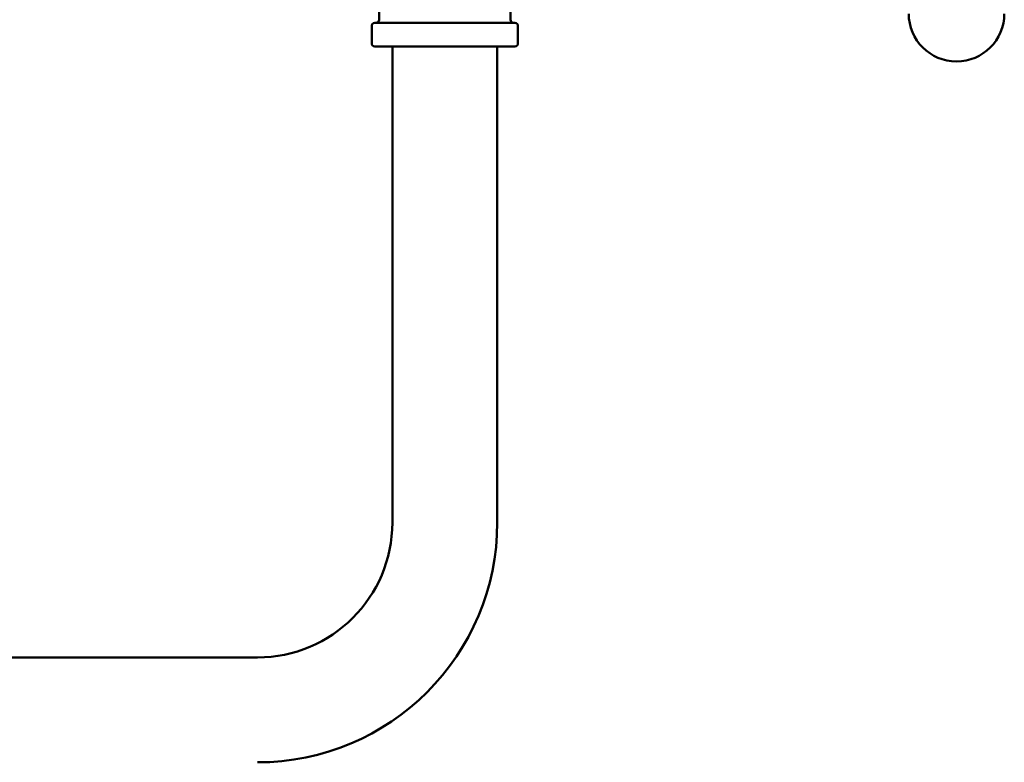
# Model space of a CAD drawing. Header units: inches. Extents: x 1 to 203, y 4 to 128.
# Tile 8 of 47: x 84 to 92, y 63 to 69. Entities that reach past the tile are written whole.
import ezdxf

# ---------------------------------------------------------------- set-up
doc = ezdxf.new("R2010")
doc.units = ezdxf.units.IN
doc.header["$LTSCALE"] = 6
doc.header["$MEASUREMENT"] = 0
doc.layers.add('Visible (ANSI)', color=7, linetype='Continuous', lineweight=50)

msp = doc.modelspace()

# ---------------------------------------------------------------- linework, layer by layer
at = {"layer": 'Visible (ANSI)'}
for p, q in [((88.2948, 70.7421), (88.2948, 68.9846)), ((87.2448, 69.1459), (87.2448, 68.9846)), ((87.2098, 68.9596), (88.3298, 68.9596)), ((87.1848, 68.9346), (87.1848, 68.7946)), ((88.3548, 68.9346), (88.3548, 68.7946)), ((87.2098, 68.7696), (88.3298, 68.7696)), ((87.3498, 64.9578), (87.3498, 68.7696)), ((88.1898, 64.9578), (88.1898, 68.7696)), ((82.4947, 63.8778), (86.2698, 63.8778))]:
    msp.add_line(p, q, dxfattribs=at)
for centre, radius, start, end in [((87.2098, 68.9346), 0.025, 90, 180), ((87.2198, 68.9846), 0.025, 270, 0), ((88.3198, 68.9846), 0.025, 180, 270), ((88.3298, 68.9346), 0.025, 0, 90), ((91.8653, 69.0326), 0.3825, 180, 0), ((87.2098, 68.7946), 0.025, 180, 270), ((88.3298, 68.7946), 0.025, 270, 0), ((86.2698, 64.9578), 1.92, 270, 0), ((86.2698, 64.9578), 1.08, 270, 0)]:
    msp.add_arc(centre, radius, start, end, dxfattribs=at)

doc.saveas('drawing.dxf')
